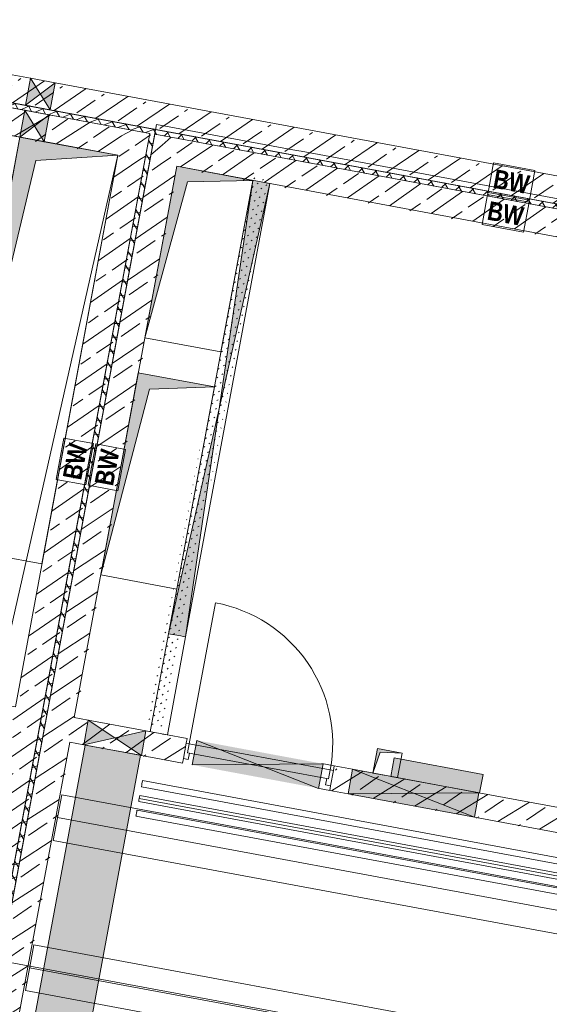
# Model space of a CAD drawing. Header units: metres. Extents: x 32353251 to 32353583, y 5707748 to 5708004.
# Tile 95 of 164: x 32353375.58 to 32353379.83, y 5707917.59 to 5707925.49. Entities that reach past the tile are written whole.
import ezdxf

# ---------------------------------------------------------------- set-up
doc = ezdxf.new("R2010")
doc.units = ezdxf.units.M
doc.header["$LTSCALE"] = 0.75
doc.linetypes.add('10417023$0$#9_Achse', pattern=[1.6, 0.00254, -1.59746])
doc.layers.get('0').update_dxf_attribs({"linetype": 'CONTINUOUS'})
for name, color, linetype, lineweight in [('10417023$0$#9_002_GES I Übersicht Erdgeschoss_1_101_Wand Aussen.A', 7, 'CONTINUOUS', 25), ('10417023$0$#9_002_GES I Übersicht Erdgeschoss_1_430_Lüftung.US', 7, 'CONTINUOUS', 25), ('10417023$0$#9_002_GES I Übersicht Erdgeschoss_1_607b_Brandschutz 1_100', 7, 'CONTINUOUS', 25), ('10417023$0$#9_002_GES I Übersicht Erdgeschoss_1_807b_Elektro 3D', 7, 'CONTINUOUS', 25), ('10417023$0$#9_002_GES I Übersicht Erdgeschoss_1_Neubau_101_Wand Aussen.A', 7, 'CONTINUOUS', 25), ('10417023$0$#9_002_GES I Übersicht Erdgeschoss_1_Neubau_102_Wand Innen.A', 7, 'CONTINUOUS', 25), ('10417023$0$#9_002_GES I Übersicht Erdgeschoss_1_Neubau_104_Decken.A', 7, 'CONTINUOUS', 25), ('10417023$0$#9_002_GES I Übersicht Erdgeschoss_1_Neubau_202_Innenwandbekleidun', 7, 'CONTINUOUS', 25), ('10417023$0$#9_002_GES I Übersicht Erdgeschoss_1_Neubau_401_Grundriss.A', 7, 'CONTINUOUS', 25), ('10417023$0$Keine', 7, 'CONTINUOUS', 13)]:
    doc.layers.add(name, color=color, linetype=linetype, lineweight=lineweight)
doc.styles.add('10417023$0$Arial Narrow (bold)', font='ARIALNB.TTF')
pattern_1 = [(44.99999999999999, (0, 0), (-0.1697056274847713, 0.1697056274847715), []), (44.99999999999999, (-0.08485281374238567, 0.08485281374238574), (-0.1697056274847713, 0.1697056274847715), [0.18, -0.05999999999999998])]
pattern_2 = [(45, (0, 0), (-0.03535533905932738, 0.03535533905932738), [0.01, -0.03999999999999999])]

# ---------------------------------------------------------------- blocks, each defined once
blk = doc.blocks.new('10417023$0$#9_MKO_LP5_ARC_GES_UP_00_002_P_G_modell (3D)')
at = {"layer": '10417023$0$#9_002_GES I Übersicht Erdgeschoss_1_101_Wand Aussen.A', "linetype": 'Continuous', "lineweight": 5, "true_color": 0xff0000}
h = blk.add_hatch(dxfattribs=at)
h.set_pattern_fill('#9_DÄMMUNG__HART_1_0001', color=1, style=0, pattern_type=2)
h.set_pattern_definition([(44.99999999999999, (0, 0), (-0.05656854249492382, 0.05656854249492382), []), (135.0000000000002, (0, 0), (0.05656854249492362, 0.056568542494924), [])])
h.paths.add_polyline_path([(-32353454.47117382, -5707790.519532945), (-32353477.474228, -5707790.519532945), (-32353477.474228, -5707790.55957689), (-32353469.004228, -5707790.55957689), (-32353469.004228, -5707810.39957689), (-32353468.96423227, -5707810.39957689), (-32353468.96423227, -5707790.55957689), (-32353454.47117382, -5707790.55957689)])
at = {"layer": '10417023$0$#9_002_GES I Übersicht Erdgeschoss_1_Neubau_101_Wand Aussen.A', "linetype": 'Continuous', "lineweight": 5, "true_color": 0xff0000}
h = blk.add_hatch(dxfattribs=at)
h.set_pattern_fill('#9_BETON__STAHLBETON_0001', color=1, style=0, pattern_type=2)
h.set_pattern_definition(pattern_1)
h.paths.add_polyline_path([(-32353468.96423227, -5707790.559532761), (-32353468.96423227, -5707790.77953275), (-32353468.74423228, -5707790.779533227)])
h = blk.add_hatch(dxfattribs=at)
h.set_pattern_fill('#9_BETON__STAHLBETON_0001', color=1, style=0, pattern_type=2)
h.set_pattern_definition(pattern_1)
h.paths.add_polyline_path([(-32353468.96423227, -5707790.559532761), (-32353468.74423228, -5707790.779533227), (-32353468.74423228, -5707790.559533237)])
h = blk.add_hatch(dxfattribs=at)
h.set_pattern_fill('#9_BETON__STAHLBETON_0001', color=1, style=0, pattern_type=2)
h.set_pattern_definition(pattern_1)
h.paths.add_polyline_path([(-32353468.74423227, -5707790.779533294), (-32353454.47117372, -5707790.779568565), (-32353454.47117372, -5707790.559568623), (-32353468.74423227, -5707790.559533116)])
at = {"layer": '10417023$0$#9_002_GES I Übersicht Erdgeschoss_1_Neubau_102_Wand Innen.A', "linetype": 'Continuous', "lineweight": 5, "true_color": 0xff0000}
h = blk.add_hatch(dxfattribs=at)
h.set_pattern_fill('#9_BETON__STAHLBETON_0001', color=1, style=0, pattern_type=2)
h.set_pattern_definition(pattern_1)
h.paths.add_polyline_path([(-32353477.474228, -5707790.51957689), (-32353454.69117382, -5707790.51957689), (-32353454.69117382, -5707790.29957689), (-32353477.474228, -5707790.29957689)])
h = blk.add_hatch(dxfattribs=at)
h.set_pattern_fill('#9_BETON__STAHLBETON_0001', color=1, style=0, pattern_type=2)
h.set_pattern_definition(pattern_1)
h.paths.add_polyline_path([(-32353477.474228, -5707790.779532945), (-32353470.024228, -5707790.779532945), (-32353470.024228, -5707790.559532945), (-32353477.474228, -5707790.559532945)])
h = blk.add_hatch(dxfattribs=at)
h.set_pattern_fill('#9_BETON__STAHLBETON_0001', color=1, style=0, pattern_type=2)
h.set_pattern_definition(pattern_1)
h.paths.add_polyline_path([(-32353469.22381512, -5707790.559532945), (-32353470.024228, -5707790.559532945), (-32353470.024228, -5707790.779532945), (-32353469.22381512, -5707790.779532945)])
h = blk.add_hatch(dxfattribs=at)
h.set_pattern_fill('#9_BETON__STAHLBETON_0001', color=1, style=0, pattern_type=2)
h.set_pattern_definition(pattern_1)
h.paths.add_polyline_path([(-32353469.00381513, -5707790.559532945), (-32353469.22381512, -5707790.779532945), (-32353469.00381513, -5707790.779532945)])
h = blk.add_hatch(dxfattribs=at)
h.set_pattern_fill('#9_BETON__STAHLBETON_0001', color=1, style=0, pattern_type=2)
h.set_pattern_definition(pattern_1)
h.paths.add_polyline_path([(-32353469.00381513, -5707790.559532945), (-32353469.22381512, -5707790.559532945), (-32353469.22381512, -5707790.779532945)])
h = blk.add_hatch(dxfattribs=at)
h.set_pattern_fill('#9_BETON__STAHLBETON_0001', color=1, style=0, pattern_type=2)
h.set_pattern_definition(pattern_1)
h.paths.add_polyline_path([(-32353469.22381512, -5707790.779532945), (-32353469.22381512, -5707795.47957689), (-32353469.00381513, -5707795.47957689), (-32353469.00381513, -5707790.779532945)])
h = blk.add_hatch(dxfattribs=at)
h.set_pattern_fill('#9_BETON__STAHLBETON_0001', color=1, style=0, pattern_type=2)
h.set_pattern_definition(pattern_1)
h.paths.add_polyline_path([(-32353468.96423227, -5707790.779532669), (-32353468.96423227, -5707810.17957689), (-32353468.74423227, -5707810.17957689), (-32353468.74423227, -5707790.779533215)])
at = {"layer": '10417023$0$#9_002_GES I Übersicht Erdgeschoss_1_Neubau_102_Wand Innen.A', "linetype": 'Continuous', "lineweight": 13, "true_color": 0xff0000}
h = blk.add_hatch(dxfattribs=at)
h.set_pattern_fill('#9_GIPS_0001', color=1, style=0, pattern_type=2)
h.set_pattern_definition(pattern_2)
h.paths.add_polyline_path([(-32353468.024228, -5707795.27956542), (-32353468.024228, -5707790.77957689), (-32353468.124228, -5707790.77957689), (-32353468.124228, -5707795.27956542)])
h = blk.add_hatch(dxfattribs=at)
h.set_pattern_fill('#9_GIPS_0001', color=1, style=0, pattern_type=2)
h.set_pattern_definition(pattern_2)
h.paths.add_polyline_path([(-32353468.004228, -5707795.27956542), (-32353468.004228, -5707790.77957689), (-32353468.024228, -5707790.77957689), (-32353468.024228, -5707795.27956542)])
h = blk.add_hatch(dxfattribs=at)
h.set_pattern_fill('#9_GIPS_0001', color=1, style=0, pattern_type=2)
h.set_pattern_definition(pattern_2)
h.paths.add_polyline_path([(-32353467.984228, -5707795.27956542), (-32353467.984228, -5707790.77957689), (-32353468.004228, -5707790.77957689), (-32353468.004228, -5707795.27956542)])
at = {"layer": '10417023$0$#9_002_GES I Übersicht Erdgeschoss_1_Neubau_102_Wand Innen.A', "linetype": 'Continuous', "lineweight": 5, "true_color": 0xff0000}
h = blk.add_hatch(dxfattribs=at)
h.set_pattern_fill('#9_BETON__STAHLBETON_0001', color=1, style=0, pattern_type=2)
h.set_pattern_definition(pattern_1)
h.paths.add_polyline_path([(-32353468.74423227, -5707795.479604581), (-32353467.999228, -5707795.479604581), (-32353467.99922418, -5707795.279604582), (-32353468.74423227, -5707795.279604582)])
h = blk.add_hatch(dxfattribs=at)
h.set_pattern_fill('#9_BETON__STAHLBETON_0001', color=1, style=0, pattern_type=2)
h.set_pattern_definition(pattern_1)
h.paths.add_polyline_path([(-32353467.99922432, -5707795.27960451), (-32353467.999228, -5707795.479604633), (-32353467.8242356, -5707795.479611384), (-32353467.82422793, -5707795.279611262)])
h = blk.add_hatch(dxfattribs=at)
h.set_pattern_fill('#9_BETON__STAHLBETON_0001', color=1, style=0, pattern_type=2)
h.set_pattern_definition(pattern_1)
h.paths.add_polyline_path([(-32353466.624228, -5707795.279657), (-32353466.62423548, -5707795.479657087), (-32353459.0244669, -5707795.479947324), (-32353459.02445924, -5707795.279947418)])
h = blk.add_hatch(dxfattribs=at)
h.set_pattern_fill('#9_BETON__STAHLBETON_0001', color=1, style=0, pattern_type=2)
h.set_pattern_definition(pattern_1)
h.paths.add_polyline_path([(-32353469.00381513, -5707797.10457689), (-32353469.00381513, -5707795.47957689), (-32353469.22381512, -5707795.47957689), (-32353469.22381512, -5707797.10457689)])
at = {"layer": '10417023$0$#9_002_GES I Übersicht Erdgeschoss_1_101_Wand Aussen.A', "color": 1, "linetype": 'Continuous', "lineweight": 18, "true_color": 0xff0000, "flags": 128}
blk.add_lwpolyline([(-32353454.47117382, -5707790.519532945), (-32353454.47117382, -5707790.55957689), (-32353468.96423227, -5707790.55957689), (-32353468.96423227, -5707810.39957689), (-32353469.004228, -5707810.39957689), (-32353469.004228, -5707790.55957689), (-32353477.474228, -5707790.55957689), (-32353477.474228, -5707790.519532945)], close=True, dxfattribs=at)
at = {"layer": '10417023$0$#9_002_GES I Übersicht Erdgeschoss_1_430_Lüftung.US', "color": 1, "linetype": 'Continuous', "lineweight": 13, "true_color": 0xff0000, "flags": 128}
blk.add_lwpolyline([(-32353468.16725466, -5707795.479604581), (-32353468.16725466, -5707809.945591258), (-32353468.61729288, -5707809.945591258), (-32353468.61729288, -5707795.479604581)], close=True, dxfattribs=at)
at = {"layer": '10417023$0$#9_002_GES I Übersicht Erdgeschoss_1_430_Lüftung.US', "color": 1, "linetype": 'Continuous', "true_color": 0xff0000}
blk.add_solid([(-32353468.16725466, -5707795.479604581), (-32353468.61729288, -5707795.479604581), (-32353468.16725466, -5707809.945591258), (-32353468.61729288, -5707809.945591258)], dxfattribs=at)
at = {"layer": '10417023$0$#9_002_GES I Übersicht Erdgeschoss_1_607b_Brandschutz 1_100', "color": 1, "linetype": 'Continuous', "lineweight": 13, "true_color": 0xff0000}
for p, q in [((-32353465.9142919, -5707790.288253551), (-32353466.25179338, -5707790.288253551)), ((-32353466.25179338, -5707790.288253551), (-32353466.25179338, -5707790.530901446)), ((-32353465.9142919, -5707790.530901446), (-32353465.9142919, -5707790.288253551)), ((-32353466.25179338, -5707790.530901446), (-32353465.9142919, -5707790.530901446)), ((-32353465.9142919, -5707790.548214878), (-32353466.25179338, -5707790.548214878)), ((-32353466.25179338, -5707790.548214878), (-32353466.25179338, -5707790.790862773)), ((-32353465.9142919, -5707790.790862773), (-32353465.9142919, -5707790.548214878)), ((-32353466.25179338, -5707790.790862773), (-32353465.9142919, -5707790.790862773)), ((-32353468.99249097, -5707793.089050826), (-32353469.23513887, -5707793.089050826)), ((-32353469.23513887, -5707793.089050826), (-32353469.23513887, -5707793.426552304)), ((-32353468.99249097, -5707793.426552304), (-32353468.99249097, -5707793.089050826)), ((-32353468.73290788, -5707793.089050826), (-32353468.97555577, -5707793.089050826)), ((-32353468.97555577, -5707793.089050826), (-32353468.97555577, -5707793.426552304)), ((-32353468.73290788, -5707793.426552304), (-32353468.73290788, -5707793.089050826)), ((-32353469.23513887, -5707793.426552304), (-32353468.99249097, -5707793.426552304)), ((-32353468.97555577, -5707793.426552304), (-32353468.73290788, -5707793.426552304))]:
    blk.add_line(p, q, dxfattribs=at)
at = {"layer": '10417023$0$#9_002_GES I Übersicht Erdgeschoss_1_807b_Elektro 3D', "color": 1, "linetype": 'Continuous', "lineweight": 13, "true_color": 0xff0000}
for p, q in [((-32353468.11347208, -5707795.680142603), (-32353468.11347208, -5707795.676793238)), ((-32353461.42177209, -5707795.676793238), (-32353468.11347208, -5707795.676793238)), ((-32353468.11347208, -5707795.689293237), (-32353468.11347208, -5707795.680142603)), ((-32353468.11347208, -5707795.701793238), (-32353468.11347208, -5707795.689293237)), ((-32353468.11347208, -5707795.714293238), (-32353468.11347208, -5707795.701793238)), ((-32353468.11347208, -5707795.723443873), (-32353468.11347208, -5707795.714293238)), ((-32353468.11347208, -5707795.726793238), (-32353468.11347208, -5707795.723443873)), ((-32353461.42177209, -5707795.726793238), (-32353468.11347208, -5707795.726793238)), ((-32353468.11347208, -5707795.800142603), (-32353468.11347208, -5707795.796793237)), ((-32353461.42177209, -5707795.796793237), (-32353468.11347208, -5707795.796793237)), ((-32353468.11347208, -5707795.809293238), (-32353468.11347208, -5707795.800142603)), ((-32353468.11347208, -5707795.821793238), (-32353468.11347208, -5707795.809293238)), ((-32353468.11347208, -5707795.834293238), (-32353468.11347208, -5707795.821793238)), ((-32353468.11347208, -5707795.843443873), (-32353468.11347208, -5707795.834293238)), ((-32353468.11347208, -5707795.846793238), (-32353468.11347208, -5707795.843443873)), ((-32353461.42177209, -5707795.846793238), (-32353468.11347208, -5707795.846793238)), ((-32353461.42177184, -5707795.821792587), (-32353468.11347161, -5707795.821792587)), ((-32353468.11347208, -5707795.920142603), (-32353468.11347208, -5707795.916793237)), ((-32353461.42177209, -5707795.916793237), (-32353468.11347208, -5707795.916793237)), ((-32353468.11347208, -5707795.929293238), (-32353468.11347208, -5707795.920142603)), ((-32353468.11347208, -5707795.941793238), (-32353468.11347208, -5707795.929293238)), ((-32353468.11347208, -5707795.954293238), (-32353468.11347208, -5707795.941793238)), ((-32353468.11347208, -5707795.963443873), (-32353468.11347208, -5707795.954293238)), ((-32353468.11347208, -5707795.966793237), (-32353468.11347208, -5707795.963443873)), ((-32353461.42177209, -5707795.966793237), (-32353468.11347208, -5707795.966793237))]:
    blk.add_line(p, q, dxfattribs=at)
at = {"layer": '10417023$0$#9_002_GES I Übersicht Erdgeschoss_1_Neubau_101_Wand Aussen.A', "color": 1, "linetype": 'Continuous', "lineweight": 18, "true_color": 0xff0000}
for p, q in [((-32353454.47117382, -5707790.559568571), (-32353468.96423227, -5707790.559532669)), ((-32353468.74423227, -5707790.779533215), (-32353454.47117382, -5707790.779568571))]:
    blk.add_line(p, q, dxfattribs=at)
at = {"layer": '10417023$0$#9_002_GES I Übersicht Erdgeschoss_1_Neubau_102_Wand Innen.A', "color": 1, "linetype": 'Continuous', "lineweight": 18, "true_color": 0xff0000}
for p, q in [((-32353470.024228, -5707790.29957689), (-32353470.2039411, -5707790.29957689)), ((-32353469.824228, -5707790.29957689), (-32353470.024228, -5707790.29957689)), ((-32353454.69117382, -5707790.29957689), (-32353469.824228, -5707790.29957689)), ((-32353470.2039411, -5707790.51957689), (-32353470.024228, -5707790.51957689)), ((-32353470.024228, -5707790.559532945), (-32353470.20394106, -5707790.559532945)), ((-32353470.024228, -5707790.51957689), (-32353469.824228, -5707790.51957689)), ((-32353469.824228, -5707790.559532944), (-32353470.024228, -5707790.559532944)), ((-32353470.024228, -5707790.559532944), (-32353470.024228, -5707790.77953295)), ((-32353469.824228, -5707790.51957689), (-32353454.69117382, -5707790.51957689)), ((-32353469.00381513, -5707790.559532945), (-32353469.824228, -5707790.559532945)), ((-32353469.00381513, -5707790.559532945), (-32353469.00381513, -5707790.779532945)), ((-32353468.96423227, -5707790.559532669), (-32353468.96423227, -5707790.779532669)), ((-32353470.20394106, -5707790.779532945), (-32353470.024228, -5707790.779532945)), ((-32353470.024228, -5707790.77953295), (-32353469.824228, -5707790.77953295)), ((-32353469.824228, -5707790.779532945), (-32353469.22381512, -5707790.779532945)), ((-32353469.22381512, -5707790.779532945), (-32353469.22381512, -5707795.27957689)), ((-32353469.00381513, -5707795.47957689), (-32353469.00381513, -5707790.779532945)), ((-32353468.96423227, -5707790.779532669), (-32353468.96423227, -5707810.39957689)), ((-32353468.74423227, -5707795.279604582), (-32353468.74423227, -5707790.779533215)), ((-32353468.62923266, -5707795.279604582), (-32353468.74423227, -5707795.279604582)), ((-32353468.15923265, -5707795.279604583), (-32353468.62923266, -5707795.279604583)), ((-32353467.99922418, -5707795.279604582), (-32353468.15923265, -5707795.279604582)), ((-32353467.82422793, -5707795.279611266), (-32353467.99922418, -5707795.279604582)), ((-32353467.82423351, -5707795.442111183), (-32353467.82422918, -5707795.317111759)), ((-32353467.82422918, -5707795.317111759), (-32353467.82422774, -5707795.279610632)), ((-32353466.62423354, -5707795.442157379), (-32353466.62422922, -5707795.317156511)), ((-32353466.62422922, -5707795.317156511), (-32353466.62422777, -5707795.279656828)), ((-32353466.47422199, -5707795.279662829), (-32353466.62422813, -5707795.279657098)), ((-32353465.44422201, -5707795.27970208), (-32353466.47422199, -5707795.279662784)), ((-32353464.08889404, -5707795.279753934), (-32353465.44422201, -5707795.279702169)), ((-32353469.00381513, -5707797.10457689), (-32353469.00381513, -5707795.47957689)), ((-32353468.74423227, -5707810.17957689), (-32353468.74423227, -5707795.479604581)), ((-32353468.74423227, -5707795.479604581), (-32353468.62923266, -5707795.479604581)), ((-32353468.62923266, -5707795.479604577), (-32353468.15923265, -5707795.479604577)), ((-32353468.15923265, -5707795.479604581), (-32353467.999228, -5707795.479604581)), ((-32353467.999228, -5707795.479604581), (-32353467.8242356, -5707795.479611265)), ((-32353467.82423495, -5707795.479610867), (-32353467.82423351, -5707795.442111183)), ((-32353466.62423548, -5707795.479657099), (-32353466.47422969, -5707795.479662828)), ((-32353466.62423499, -5707795.479657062), (-32353466.62423354, -5707795.442157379)), ((-32353466.47422969, -5707795.479662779), (-32353465.4442296, -5707795.479702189)), ((-32353465.4442296, -5707795.479702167), (-32353464.08890162, -5707795.479753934))]:
    blk.add_line(p, q, dxfattribs=at)
at = {"layer": '10417023$0$#9_002_GES I Übersicht Erdgeschoss_1_Neubau_102_Wand Innen.A', "color": 1, "linetype": 'Continuous', "lineweight": 13, "true_color": 0xff0000}
for p, q in [((-32353470.024228, -5707790.29957689), (-32353470.024228, -5707790.51957689)), ((-32353469.82422863, -5707790.299577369), (-32353470.02422742, -5707790.519576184)), ((-32353469.82422863, -5707790.519576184), (-32353470.02422742, -5707790.299577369)), ((-32353469.824228, -5707790.51957689), (-32353469.824228, -5707790.29957689)), ((-32353469.82422863, -5707790.559532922), (-32353470.02422742, -5707790.779533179)), ((-32353469.82422863, -5707790.779533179), (-32353470.02422742, -5707790.559532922)), ((-32353469.824228, -5707790.77953295), (-32353469.824228, -5707790.559532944)), ((-32353467.98422792, -5707794.479576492), (-32353468.12422809, -5707790.779576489)), ((-32353468.12422809, -5707794.479576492), (-32353467.98422792, -5707790.779576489)), ((-32353468.12422797, -5707790.77957689), (-32353468.12422797, -5707794.47957687)), ((-32353468.00422801, -5707790.77957689), (-32353468.02422799, -5707790.77957689)), ((-32353467.98422802, -5707790.77957689), (-32353468.00422801, -5707790.77957689)), ((-32353467.98422802, -5707794.47957687), (-32353467.98422802, -5707790.77957689)), ((-32353467.79922987, -5707795.317111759), (-32353467.79918512, -5707794.167111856)), ((-32353468.124228, -5707794.47957687), (-32353468.124228, -5707795.27956542)), ((-32353468.12422797, -5707794.47957687), (-32353468.02422799, -5707794.47957687)), ((-32353468.02422799, -5707794.47957687), (-32353468.00422801, -5707794.47957687)), ((-32353468.00422801, -5707794.47957687), (-32353467.98422802, -5707794.47957687)), ((-32353467.984228, -5707795.27956542), (-32353467.984228, -5707794.47957687)), ((-32353468.62923266, -5707795.279604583), (-32353468.62923266, -5707795.479604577)), ((-32353468.62923228, -5707795.479605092), (-32353468.15923318, -5707795.279604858)), ((-32353468.62923228, -5707795.279604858), (-32353468.15923318, -5707795.479605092)), ((-32353468.15923265, -5707795.479604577), (-32353468.15923265, -5707795.279604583)), ((-32353468.004228, -5707795.27956542), (-32353468.024228, -5707795.27956542)), ((-32353467.984228, -5707795.27956542), (-32353468.004228, -5707795.27956542)), ((-32353467.82422918, -5707795.317111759), (-32353467.82423351, -5707795.442111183)), ((-32353467.82423351, -5707795.442111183), (-32353467.82422918, -5707795.317111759)), ((-32353467.82423351, -5707795.442111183), (-32353467.82422918, -5707795.317111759)), ((-32353467.82422918, -5707795.317111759), (-32353467.82422774, -5707795.279610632)), ((-32353467.79922987, -5707795.317111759), (-32353467.82422918, -5707795.317111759)), ((-32353467.79923276, -5707795.3901117), (-32353467.79922987, -5707795.317111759)), ((-32353467.79923276, -5707795.3901117), (-32353467.79922987, -5707795.317111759)), ((-32353467.79922987, -5707795.317111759), (-32353466.64922997, -5707795.317156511)), ((-32353467.744222, -5707795.279614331), (-32353467.74422964, -5707795.479614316)), ((-32353467.74422909, -5707795.479613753), (-32353466.7142221, -5707795.27965394)), ((-32353467.74422186, -5707795.279614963), (-32353466.71422932, -5707795.479654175)), ((-32353466.71422964, -5707795.479653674), (-32353466.71422201, -5707795.27965367)), ((-32353466.64923285, -5707795.390156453), (-32353466.64922997, -5707795.317156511)), ((-32353466.64922997, -5707795.317156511), (-32353466.64923285, -5707795.390156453)), ((-32353466.64922997, -5707795.317156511), (-32353466.62422922, -5707795.317156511)), ((-32353466.62422922, -5707795.317156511), (-32353466.62423354, -5707795.442157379)), ((-32353466.62423354, -5707795.442157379), (-32353466.62422922, -5707795.317156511)), ((-32353466.62423354, -5707795.442157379), (-32353466.62422922, -5707795.317156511)), ((-32353466.62422922, -5707795.317156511), (-32353466.62422777, -5707795.279656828)), ((-32353466.47422199, -5707795.279662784), (-32353466.47422969, -5707795.479662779)), ((-32353466.47422904, -5707795.479662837), (-32353465.44422206, -5707795.27970158)), ((-32353466.47422182, -5707795.279662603), (-32353465.44422927, -5707795.479701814)), ((-32353465.4442296, -5707795.479702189), (-32353465.44422201, -5707795.27970208)), ((-32353467.78423202, -5707795.390113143), (-32353467.79923276, -5707795.3901117)), ((-32353466.64923285, -5707795.390156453), (-32353467.79923276, -5707795.3901117)), ((-32353467.7842349, -5707795.442112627), (-32353467.78423202, -5707795.390113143)), ((-32353466.66423359, -5707795.442155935), (-32353466.66423215, -5707795.390155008)), ((-32353466.66423215, -5707795.390155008), (-32353466.64923285, -5707795.390156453)), ((-32353467.82423495, -5707795.479610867), (-32353467.82423351, -5707795.442111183)), ((-32353467.82423351, -5707795.442111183), (-32353467.7842349, -5707795.442112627)), ((-32353466.62423354, -5707795.442157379), (-32353466.66423359, -5707795.442155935)), ((-32353466.62423499, -5707795.479657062), (-32353466.62423354, -5707795.442157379))]:
    blk.add_line(p, q, dxfattribs=at)
at = {"layer": '10417023$0$#9_002_GES I Übersicht Erdgeschoss_1_Neubau_102_Wand Innen.A', "color": 1, "linetype": '10417023$0$#9_Achse', "lineweight": 13, "true_color": 0xff0000}
for p, q in [((-32353466.62422777, -5707795.279656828), (-32353467.82422774, -5707795.279610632)), ((-32353466.62423499, -5707795.479657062), (-32353467.82423495, -5707795.479610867))]:
    blk.add_line(p, q, dxfattribs=at)
at = {"layer": '10417023$0$#9_002_GES I Übersicht Erdgeschoss_1_Neubau_102_Wand Innen.A', "color": 1, "linetype": 'Continuous', "lineweight": 13, "true_color": 0xff0000}
blk.add_arc((-32353467.79922943, -5707795.317112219), 1.149999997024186, 359.9978115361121, 89.99781186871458, dxfattribs=at)
at = {"layer": '10417023$0$#9_002_GES I Übersicht Erdgeschoss_1_Neubau_102_Wand Innen.A', "color": 1, "linetype": 'Continuous', "true_color": 0xff0000}
for points in [[(-32353470.024228, -5707790.51957689), (-32353469.924228, -5707790.40957689), (-32353470.024228, -5707790.29957689)], [(-32353469.824228, -5707790.51957689), (-32353469.824228, -5707790.29957689), (-32353469.924228, -5707790.40957689)], [(-32353470.024228, -5707790.77953295), (-32353469.924228, -5707790.669532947), (-32353470.024228, -5707790.559532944)], [(-32353469.824228, -5707790.77953295), (-32353469.824228, -5707790.559532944), (-32353469.924228, -5707790.669532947)], [(-32353468.12422797, -5707790.77957689), (-32353468.05422797, -5707792.62957688), (-32353467.98422802, -5707790.77957689)], [(-32353468.12422797, -5707794.47957687), (-32353467.98422802, -5707794.47957687), (-32353468.05422803, -5707792.62957688)], [(-32353468.62923266, -5707795.279604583), (-32353468.62923266, -5707795.479604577), (-32353468.39423265, -5707795.379604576)], [(-32353468.15923265, -5707795.279604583), (-32353468.39423265, -5707795.379604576), (-32353468.15923265, -5707795.479604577)], [(-32353467.744222, -5707795.279614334), (-32353467.74422964, -5707795.479614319), (-32353467.22922586, -5707795.379633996)], [(-32353466.71422201, -5707795.279653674), (-32353467.744222, -5707795.279614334), (-32353467.22922586, -5707795.379633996)], [(-32353466.71422201, -5707795.279653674), (-32353467.22922586, -5707795.379633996), (-32353466.71422964, -5707795.479653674)], [(-32353466.47422199, -5707795.279662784), (-32353466.47422969, -5707795.479662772), (-32353465.95922596, -5707795.379682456)], [(-32353465.444222, -5707795.279702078), (-32353466.47422199, -5707795.279662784), (-32353465.95922596, -5707795.379682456)], [(-32353465.444222, -5707795.279702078), (-32353465.95922596, -5707795.379682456), (-32353465.4442296, -5707795.479702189)], [(-32353467.74422964, -5707795.479614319), (-32353466.71422964, -5707795.479653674), (-32353467.22922586, -5707795.379633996)], [(-32353466.47422969, -5707795.479662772), (-32353465.4442296, -5707795.479702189), (-32353465.95922596, -5707795.379682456)]]:
    blk.add_solid(points, dxfattribs=at)
at = {"layer": '10417023$0$#9_002_GES I Übersicht Erdgeschoss_1_Neubau_104_Decken.A', "color": 1, "linetype": 'Continuous', "lineweight": 13, "true_color": 0xff0000}
for p, q in [((-32353469.224228, -5707790.779532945), (-32353470.024228, -5707790.779532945)), ((-32353470.024228, -5707790.779532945), (-32353470.024228, -5707794.114576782)), ((-32353469.224228, -5707790.779533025), (-32353470.02422794, -5707790.779533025)), ((-32353470.02422794, -5707790.779533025), (-32353470.02422794, -5707795.279576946)), ((-32353469.8629222, -5707790.94083985), (-32353469.22422793, -5707790.779533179)), ((-32353469.22422793, -5707790.779533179), (-32353469.39403901, -5707795.109764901)), ((-32353469.224228, -5707794.114576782), (-32353469.224228, -5707790.779532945)), ((-32353469.224228, -5707795.279576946), (-32353469.224228, -5707790.779533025)), ((-32353468.124228, -5707790.779651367), (-32353468.74423227, -5707790.779651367)), ((-32353468.74423227, -5707790.779651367), (-32353468.74423227, -5707792.179651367)), ((-32353468.63680556, -5707790.887077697), (-32353468.12422809, -5707790.779651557)), ((-32353468.124228, -5707792.179651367), (-32353468.124228, -5707790.779651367)), ((-32353468.7442317, -5707792.179651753), (-32353468.63680556, -5707790.887077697)), ((-32353470.02422742, -5707794.114576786), (-32353469.8629222, -5707790.94083985)), ((-32353468.74423227, -5707792.179651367), (-32353468.124228, -5707792.179651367)), ((-32353468.12396647, -5707792.46465137), (-32353468.74423227, -5707792.46465137)), ((-32353468.74423227, -5707792.46465137), (-32353468.74423227, -5707794.114576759)), ((-32353468.63153343, -5707792.577349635), (-32353468.12396679, -5707792.464651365)), ((-32353468.12396647, -5707794.114576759), (-32353468.12396647, -5707792.46465137)), ((-32353468.7442317, -5707794.114576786), (-32353468.63153343, -5707792.577349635)), ((-32353470.024228, -5707794.114576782), (-32353469.224228, -5707794.114576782)), ((-32353468.74423227, -5707794.114576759), (-32353468.12396647, -5707794.114576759)), ((-32353466.10826898, -5707795.079849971), (-32353466.30826898, -5707795.079849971)), ((-32353466.30826898, -5707795.079849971), (-32353466.30826898, -5707795.279849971)), ((-32353466.2832688, -5707795.104849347), (-32353466.10826932, -5707795.079850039)), ((-32353466.10826898, -5707795.279849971), (-32353466.10826898, -5707795.079849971)), ((-32353466.30826955, -5707795.279850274), (-32353466.2832688, -5707795.104849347)), ((-32353466.30826898, -5707795.279849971), (-32353466.10826898, -5707795.279849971)), ((-32353460.80422817, -5707795.905840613), (-32353468.7292324, -5707795.905840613)), ((-32353468.7292324, -5707795.905840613), (-32353468.7292324, -5707796.278839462)), ((-32353460.80422817, -5707796.092340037), (-32353468.7292324, -5707796.092340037)), ((-32353460.80422817, -5707796.278839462), (-32353468.7292324, -5707796.278839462)), ((-32353460.80422817, -5707797.130838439), (-32353468.7292324, -5707797.130838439)), ((-32353468.7292324, -5707797.130838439), (-32353468.7292324, -5707797.503838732)), ((-32353460.80422817, -5707797.317337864), (-32353468.7292324, -5707797.317337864)), ((-32353460.80422817, -5707797.503838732), (-32353468.7292324, -5707797.503838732))]:
    blk.add_line(p, q, dxfattribs=at)
at = {"layer": '10417023$0$#9_002_GES I Übersicht Erdgeschoss_1_Neubau_104_Decken.A', "color": 1, "linetype": 'Continuous', "lineweight": 13, "true_color": 0xff0000, "flags": 128}
for points in [[(-32353499.24365664, -5707781.952985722), (-32353499.24365668, -5707777.242828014), (-32353491.34430819, -5707777.240905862), (-32353491.34429377, -5707777.249004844), (-32353488.711808, -5707777.242914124), (-32353474.36909785, -5707777.203502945), (-32353467.58052395, -5707777.184627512), (-32353458.71420428, -5707777.159975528), (-32353458.7142043, -5707776.82162203), (-32353452.08528951, -5707776.852814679), (-32353452.08528951, -5707777.242828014), (-32353452.08528951, -5707779.426313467), (-32353449.88417032, -5707779.426313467), (-32353449.88417032, -5707779.646313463), (-32353454.47117382, -5707779.646313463), (-32353454.47117382, -5707790.51957689), (-32353496.34426422, -5707790.51957689), (-32353496.34426422, -5707785.84991685), (-32353499.24365677, -5707785.84991685)], [(-32353491.64409519, -5707777.192828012), (-32353499.24365668, -5707777.192828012), (-32353499.24365668, -5707790.51957689), (-32353454.47117381, -5707790.51957689), (-32353454.47117381, -5707779.376313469), (-32353454.47117381, -5707776.841971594), (-32353458.7151397, -5707776.821626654), (-32353458.71420428, -5707777.159982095), (-32353462.62409527, -5707777.170791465), (-32353462.62409527, -5707788.759576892), (-32353491.64409519, -5707788.759576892)], [(-32353468.96423227, -5707790.479532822), (-32353468.96423227, -5707797.304576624), (-32353460.53922811, -5707797.304576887), (-32353460.53922811, -5707797.229576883), (-32353452.62422799, -5707797.229577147), (-32353451.27397855, -5707797.229576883), (-32353451.27397855, -5707790.47953124), (-32353467.78422802, -5707790.479532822), (-32353467.82422806, -5707790.479532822)], [(-32353502.88381506, -5707792.679515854), (-32353502.88381511, -5707803.129576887), (-32353502.84381653, -5707803.129576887), (-32353502.84381653, -5707809.004576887), (-32353499.08931621, -5707809.004576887), (-32353497.57443247, -5707809.004576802), (-32353497.57443247, -5707810.154576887), (-32353495.52481159, -5707810.154576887), (-32353495.52560609, -5707813.099577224), (-32353472.62422376, -5707813.099576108), (-32353472.62422743, -5707808.219546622), (-32353469.004228, -5707808.219576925), (-32353469.004228, -5707794.11457689), (-32353469.004228, -5707790.779532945), (-32353469.004228, -5707790.559532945), (-32353477.474228, -5707790.559532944), (-32353480.474228, -5707790.559532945), (-32353491.124228, -5707790.559532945), (-32353498.444228, -5707790.559532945), (-32353498.444228, -5707792.679576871)], [(-32353498.22421727, -5707790.559532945), (-32353502.84380439, -5707790.559532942), (-32353502.84380439, -5707813.099576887), (-32353495.47442851, -5707813.099576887), (-32353495.47442851, -5707809.05457689), (-32353482.84109309, -5707809.05457689), (-32353482.84357996, -5707813.099573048), (-32353472.62421726, -5707813.099573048), (-32353472.62421726, -5707811.259577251), (-32353472.62421726, -5707806.979589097), (-32353469.00380439, -5707806.979589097), (-32353469.00380439, -5707790.559532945)], [(-32353468.9644006, -5707812.749292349), (-32353468.96423227, -5707810.39957689), (-32353468.96423227, -5707807.119576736), (-32353468.96423227, -5707797.22957689), (-32353468.96423227, -5707790.55957689), (-32353454.47117382, -5707790.55957689), (-32353442.504228, -5707790.559574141), (-32353442.504228, -5707812.74957689)], [(-32353460.539228, -5707797.304576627), (-32353468.96423227, -5707797.304576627), (-32353468.96423227, -5707810.39957689), (-32353464.33422799, -5707810.39957689), (-32353464.33422799, -5707812.749576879), (-32353442.50422801, -5707812.74957689), (-32353442.504228, -5707790.55957689), (-32353451.27397855, -5707790.559574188), (-32353451.27397855, -5707797.22957689), (-32353452.624228, -5707797.22957689), (-32353452.624228, -5707807.119576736), (-32353460.539228, -5707807.119576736)], [(-32353469.22421727, -5707795.27957689), (-32353480.47421727, -5707795.27957689), (-32353480.47421727, -5707790.779532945), (-32353469.22421727, -5707790.779532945)]]:
    blk.add_lwpolyline(points, close=True, dxfattribs=at)
blk.add_lwpolyline([(-32353470.02422794, -5707790.779532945), (-32353480.474228, -5707790.779532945), (-32353480.474228, -5707795.279576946), (-32353470.02422794, -5707795.279576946)], dxfattribs=at)
at = {"layer": '10417023$0$#9_002_GES I Übersicht Erdgeschoss_1_Neubau_104_Decken.A', "color": 1, "linetype": 'Continuous', "true_color": 0xff0000}
for points in [[(-32353470.024228, -5707794.114576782), (-32353469.86292165, -5707790.940839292), (-32353470.024228, -5707790.779532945), (-32353469.22422802, -5707790.779532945)], [(-32353468.74423227, -5707792.179651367), (-32353468.63680602, -5707790.887077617), (-32353468.74423227, -5707790.779651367), (-32353468.124228, -5707790.779651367)], [(-32353468.74423227, -5707794.114576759), (-32353468.63153337, -5707792.577350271), (-32353468.74423227, -5707792.46465137), (-32353468.12396648, -5707792.46465137)], [(-32353466.30826898, -5707795.279849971), (-32353466.28326898, -5707795.104849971), (-32353466.30826898, -5707795.079849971), (-32353466.10826898, -5707795.079849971)]]:
    blk.add_solid(points, dxfattribs=at)
at = {"layer": '10417023$0$#9_002_GES I Übersicht Erdgeschoss_1_Neubau_202_Innenwandbekleidun', "color": 1, "linetype": 'Continuous', "true_color": 0xff0000}
blk.add_solid([(-32353462.67410613, -5707788.48957689), (-32353477.474228, -5707788.48957689), (-32353462.67410615, -5707788.53957689), (-32353477.474228, -5707788.53957689)], dxfattribs=at)
at = {"layer": '10417023$0$#9_002_GES I Übersicht Erdgeschoss_1_Neubau_401_Grundriss.A', "color": 1, "linetype": 'Continuous', "lineweight": 13, "true_color": 0xff0000, "flags": 128}
blk.add_lwpolyline([(-32353465.438794, -5707795.2795169), (-32353465.438794, -5707795.129516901), (-32353466.163794, -5707795.129516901), (-32353466.163794, -5707795.2795169)], close=True, dxfattribs=at)
at = {"layer": '10417023$0$#9_002_GES I Übersicht Erdgeschoss_1_Neubau_401_Grundriss.A', "color": 1, "linetype": 'Continuous', "true_color": 0xff0000}
blk.add_solid([(-32353465.438794, -5707795.2795169), (-32353465.438794, -5707795.129516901), (-32353466.163794, -5707795.2795169), (-32353466.163794, -5707795.129516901)], dxfattribs=at)
at = {"layer": '10417023$0$#9_002_GES I Übersicht Erdgeschoss_1_607b_Brandschutz 1_100', "color": 1, "true_color": 0xff0000, "char_height": 0.1502737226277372, "attachment_point": 5, "line_spacing_factor": 1.002187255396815, "style": '10417023$0$Arial Narrow (bold)'}
for insert in [(-32353466.08304272, -5707790.41098956), (-32353466.08304272, -5707790.670951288)]:
    blk.add_mtext('BW ', dxfattribs=dict(at, insert=insert))
at = {"layer": '10417023$0$#9_002_GES I Übersicht Erdgeschoss_1_607b_Brandschutz 1_100', "color": 1, "true_color": 0xff0000, "char_height": 0.1502737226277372, "attachment_point": 5, "rotation": 90, "line_spacing_factor": 1.002187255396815, "style": '10417023$0$Arial Narrow (bold)'}
for insert in [(-32353469.11240245, -5707793.257801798), (-32353468.8528196, -5707793.257801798)]:
    blk.add_mtext('BW ', dxfattribs=dict(at, insert=insert))
blk = doc.blocks.new('10417023$0$2_MKO_LP5_LAN_GES_UP_00_002_V_A (3D)')
at = {"layer": '10417023$0$Keine'}
blk.add_blockref('10417023$0$#9_MKO_LP5_ARC_GES_UP_00_002_P_G_modell (3D)', (0, 0), dxfattribs=at)
blk = doc.blocks.new('10417023')
at = {"layer": '10417023$0$Keine', "rotation": 349.4819372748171}
blk.add_blockref('10417023$0$2_MKO_LP5_LAN_GES_UP_00_002_V_A (3D)', (65205154.93137175, 5413829.557758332), dxfattribs=at)

msp = doc.modelspace()

# ---------------------------------------------------------------- block references
msp.add_blockref('10417023', (0, 0))

doc.saveas('drawing.dxf')
